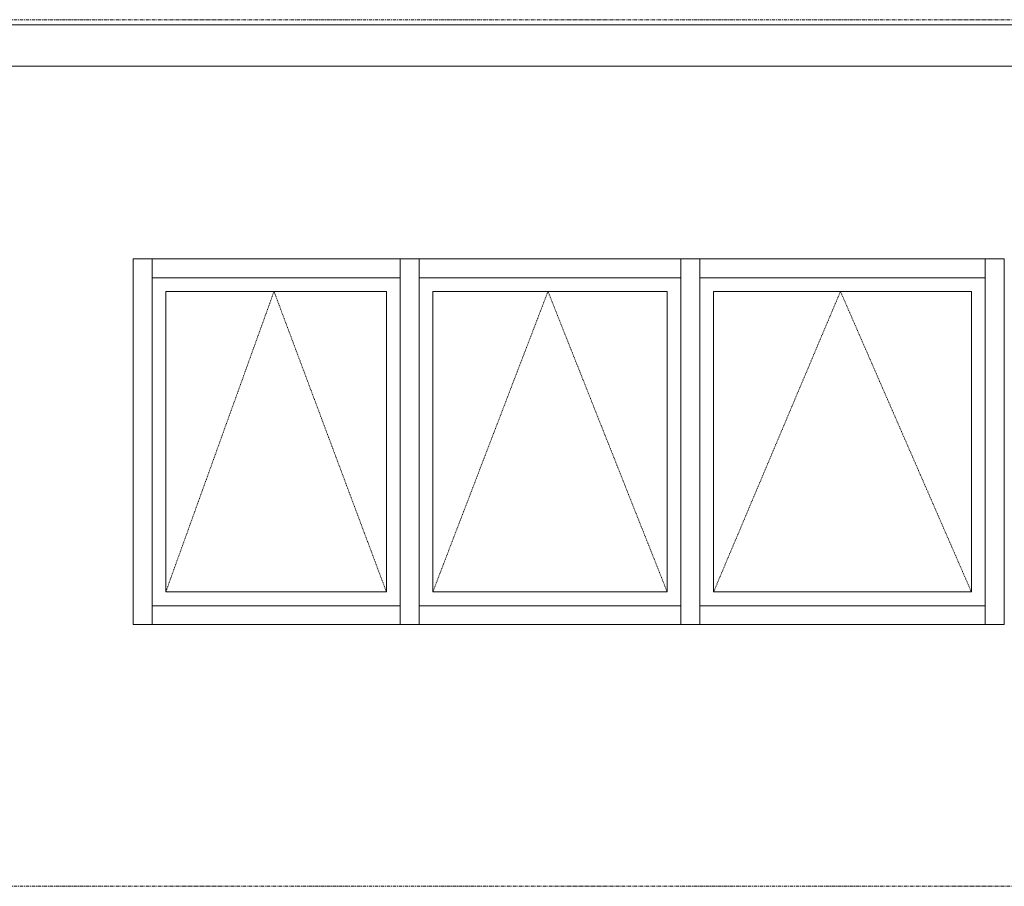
# Model space of a CAD drawing. Header units: inches. Extents: x -109 to 2225, y -131 to 131.
# Tile 4 of 6: x 1676 to 1819, y 0 to 126. Entities that reach past the tile are written whole.
import ezdxf

# ---------------------------------------------------------------- set-up
doc = ezdxf.new("R2010")
doc.units = ezdxf.units.IN
doc.header["$MEASUREMENT"] = 0
doc.linetypes.add('Dash 1_16_', pattern=[0.125, 0.0625, -0.0625])
doc.linetypes.add('Grid Line 1_2_', pattern=[0.875, 0.5, -0.125, 0.125, -0.125])
for name, color, linetype, lineweight in [('A-FLOR', 192, 'Continuous', 18), ('A-FLOR-LEVL', 51, 'Continuous', 9), ('A-GLAZ', 151, 'Continuous', 18), ('A-GLAZ-CWMG', 51, 'Continuous', 9), ('A-WALL', 113, 'Continuous', 18)]:
    doc.layers.add(name, color=color, linetype=linetype, lineweight=lineweight)

# ---------------------------------------------------------------- blocks, each defined once
blk = doc.blocks.new('Curtain Wall-Awning - Curtain Wall-Awning 2-485443-West')
at = {"layer": 'A-GLAZ', "linetype": 'Dash 1_16_', "lineweight": 9}
for p in [(-331.06, 42.8), (-293.56, 42.8)]:
    blk.add_line(p, (-312.61, 86.49), dxfattribs=at)
at = {"layer": 'A-GLAZ', "lineweight": 9}
for p, q in [((-331.06, 42.8), (-331.06, 86.49)), ((-331.06, 86.49), (-293.56, 86.49)), ((-293.56, 86.49), (-293.56, 42.8)), ((-293.56, 42.8), (-331.06, 42.8))]:
    blk.add_line(p, q, dxfattribs=at)
blk = doc.blocks.new('Curtain Wall-Awning - Curtain Wall-Awning 2-485444-West')
at = {"layer": 'A-GLAZ', "linetype": 'Dash 1_16_', "lineweight": 9}
for p in [(-371.9, 42.8), (-337.81, 42.8)]:
    blk.add_line(p, (-355.15, 86.49), dxfattribs=at)
at = {"layer": 'A-GLAZ', "lineweight": 9}
for p, q in [((-371.9, 42.8), (-371.9, 86.49)), ((-371.9, 86.49), (-337.81, 86.49)), ((-337.81, 86.49), (-337.81, 42.8)), ((-337.81, 42.8), (-371.9, 42.8))]:
    blk.add_line(p, q, dxfattribs=at)
blk = doc.blocks.new('Curtain Wall-Awning - Curtain Wall-Awning 2-485445-West')
at = {"layer": 'A-GLAZ', "linetype": 'Dash 1_16_', "lineweight": 9}
for p in [(-410.74, 42.8), (-378.65, 42.8)]:
    blk.add_line(p, (-395, 86.49), dxfattribs=at)
at = {"layer": 'A-GLAZ', "lineweight": 9}
for p, q in [((-410.74, 42.8), (-410.74, 86.49)), ((-410.74, 86.49), (-378.65, 86.49)), ((-378.65, 86.49), (-378.65, 42.8)), ((-378.65, 42.8), (-410.74, 42.8))]:
    blk.add_line(p, q, dxfattribs=at)
blk = doc.blocks.new('Rectangular Mullion - 2_5_ x 5_ rectangular 2-485446-West')
at = {"layer": 'A-GLAZ-CWMG'}
for p, q in [((-291.56, 91.24), (-288.81, 91.24)), ((-291.56, 38.05), (-291.56, 91.24)), ((-288.81, 38.05), (-288.81, 91.24)), ((-288.81, 38.05), (-291.56, 38.05))]:
    blk.add_line(p, q, dxfattribs=at)
blk = doc.blocks.new('Rectangular Mullion - 2_5_ x 5_ rectangular 2-485124-West')
at = {"layer": 'A-GLAZ-CWMG'}
for p, q in [((-412.74, 88.49), (-412.74, 91.24)), ((-376.65, 91.24), (-412.74, 91.24)), ((-376.65, 91.24), (-376.65, 88.49)), ((-376.65, 88.49), (-412.74, 88.49))]:
    blk.add_line(p, q, dxfattribs=at)
blk = doc.blocks.new('Rectangular Mullion - 2_5_ x 5_ rectangular 2-485447-West')
at = {"layer": 'A-GLAZ-CWMG'}
for p, q in [((-415.49, 91.24), (-412.74, 91.24)), ((-415.49, 91.24), (-415.49, 38.05)), ((-412.74, 91.24), (-412.74, 38.05)), ((-412.74, 38.05), (-415.49, 38.05))]:
    blk.add_line(p, q, dxfattribs=at)
blk = doc.blocks.new('Rectangular Mullion - 2_5_ x 5_ rectangular 2-485188-West')
at = {"layer": 'A-GLAZ-CWMG'}
for p, q in [((-333.06, 38.05), (-333.06, 40.8)), ((-333.06, 40.8), (-291.56, 40.8)), ((-291.56, 40.8), (-291.56, 38.05)), ((-333.06, 38.05), (-291.56, 38.05))]:
    blk.add_line(p, q, dxfattribs=at)
blk = doc.blocks.new('Rectangular Mullion - 2_5_ x 5_ rectangular 2-485448-West')
at = {"layer": 'A-GLAZ-CWMG'}
for p, q in [((-335.81, 91.24), (-333.06, 91.24)), ((-335.81, 91.24), (-335.81, 38.05)), ((-333.06, 91.24), (-333.06, 38.05)), ((-333.06, 38.05), (-335.81, 38.05))]:
    blk.add_line(p, q, dxfattribs=at)
blk = doc.blocks.new('Rectangular Mullion - 2_5_ x 5_ rectangular 2-485189-West')
at = {"layer": 'A-GLAZ-CWMG'}
for p, q in [((-373.9, 38.05), (-373.9, 40.8)), ((-373.9, 40.8), (-335.81, 40.8)), ((-335.81, 40.8), (-335.81, 38.05)), ((-373.9, 38.05), (-335.81, 38.05))]:
    blk.add_line(p, q, dxfattribs=at)
blk = doc.blocks.new('Rectangular Mullion - 2_5_ x 5_ rectangular 2-485129-West')
at = {"layer": 'A-GLAZ-CWMG'}
for p, q in [((-412.74, 38.05), (-412.74, 40.8)), ((-412.74, 40.8), (-376.65, 40.8)), ((-376.65, 40.8), (-376.65, 38.05)), ((-412.74, 38.05), (-376.65, 38.05))]:
    blk.add_line(p, q, dxfattribs=at)
blk = doc.blocks.new('Rectangular Mullion - 2_5_ x 5_ rectangular 2-485190-West')
at = {"layer": 'A-GLAZ-CWMG'}
for p, q in [((-333.06, 88.49), (-333.06, 91.24)), ((-291.56, 91.24), (-333.06, 91.24)), ((-291.56, 91.24), (-291.56, 88.49)), ((-291.56, 88.49), (-333.06, 88.49))]:
    blk.add_line(p, q, dxfattribs=at)
blk = doc.blocks.new('Rectangular Mullion - 2_5_ x 5_ rectangular 2-485191-West')
at = {"layer": 'A-GLAZ-CWMG'}
for p, q in [((-373.9, 88.49), (-373.9, 91.24)), ((-335.81, 91.24), (-373.9, 91.24)), ((-335.81, 91.24), (-335.81, 88.49)), ((-335.81, 88.49), (-373.9, 88.49))]:
    blk.add_line(p, q, dxfattribs=at)

msp = doc.modelspace()

# ---------------------------------------------------------------- linework, layer by layer
at = {"layer": 'A-FLOR'}
for p, q in [((1337.01, 125.25), (2069.33, 125.25)), ((1828.7, 119.25), (1337.01, 119.25))]:
    msp.add_line(p, q, dxfattribs=at)
at = {"layer": 'A-FLOR-LEVL', "linetype": 'Grid Line 1_2_'}
for p, q in [((1222.01, 126), (2217.08, 126)), ((1222.01, 0), (2217.08, 0))]:
    msp.add_line(p, q, dxfattribs=at)
at = {"layer": 'A-WALL'}
for p, q in [((1692.62, 91.24), (1819.3, 91.24)), ((1692.62, 38.05), (1692.62, 91.24)), ((1819.3, 91.24), (1819.3, 38.05)), ((1819.3, 38.05), (1692.62, 38.05))]:
    msp.add_line(p, q, dxfattribs=at)

# ---------------------------------------------------------------- block references
at = {"layer": 'A-GLAZ'}
for name in ['Curtain Wall-Awning - Curtain Wall-Awning 2-485445-West', 'Curtain Wall-Awning - Curtain Wall-Awning 2-485444-West', 'Curtain Wall-Awning - Curtain Wall-Awning 2-485443-West']:
    msp.add_blockref(name, (2108.11, 0), dxfattribs=at)
at = {"layer": 'A-GLAZ-CWMG'}
for name, p in [('Rectangular Mullion - 2_5_ x 5_ rectangular 2-485447-West', (2108.11, 0)), ('Rectangular Mullion - 2_5_ x 5_ rectangular 2-485124-West', (2108.11, 0)), ('Rectangular Mullion - 2_5_ x 5_ rectangular 2-485448-West', (2067.27, 0)), ('Rectangular Mullion - 2_5_ x 5_ rectangular 2-485191-West', (2108.11, 0)), ('Rectangular Mullion - 2_5_ x 5_ rectangular 2-485448-West', (2108.11, 0)), ('Rectangular Mullion - 2_5_ x 5_ rectangular 2-485190-West', (2108.11, 0)), ('Rectangular Mullion - 2_5_ x 5_ rectangular 2-485446-West', (2108.11, 0)), ('Rectangular Mullion - 2_5_ x 5_ rectangular 2-485129-West', (2108.11, 0)), ('Rectangular Mullion - 2_5_ x 5_ rectangular 2-485189-West', (2108.11, 0)), ('Rectangular Mullion - 2_5_ x 5_ rectangular 2-485188-West', (2108.11, 0))]:
    msp.add_blockref(name, p, dxfattribs=at)

doc.saveas('drawing.dxf')
